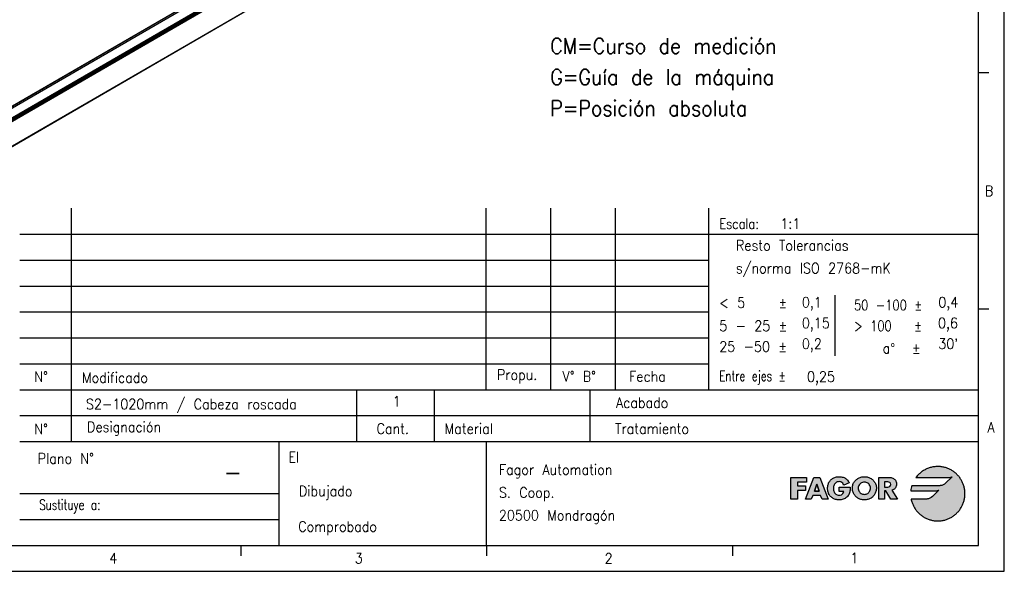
# Model space of a CAD drawing. Header units: millimetres. Extents: x -500 to 1397, y -592 to 328.
# Tile 8 of 15: x -96 to 94, y -92 to 14. Entities that reach past the tile are written whole.
import ezdxf

# ---------------------------------------------------------------- set-up
doc = ezdxf.new("R2010")
doc.units = ezdxf.units.MM
doc.layers.add('1', color=7, linetype='Continuous')
doc.layers.add('LAYER_1', color=7, linetype='Continuous')
doc.styles.add('CONVERTER_11', font='txt.shx', dxfattribs={"width": 0.9})
doc.styles.add('CONVERTER_13', font='txt.shx', dxfattribs={"width": 0.81})
doc.styles.add('CONVERTER_14', font='txt.shx', dxfattribs={"width": 0.72})

# ---------------------------------------------------------------- blocks, each defined once
blk = doc.blocks.new('REGLA_S_CM-1240__11', base_point=(-812.41, -232.3))
at = {"color": 7, "linetype": 'Continuous'}
for p, q in [((-798.93, -194.17), (-7.68, 263.79)), ((-12.82, 258.76), (-789.55, -190.79)), ((4.97, 232.09), (-786.28, -225.87))]:
    blk.add_line(p, q, dxfattribs=at)
at = {"color": 3, "linetype": 'Continuous'}
for p, q in [((-798.78, -194.22), (-7.53, 263.74)), ((-12.85, 258.67), (-789.31, -190.72)), ((2.89, 257.13), (-788.36, -200.83)), ((-788.17, -201.09), (3.08, 256.87)), ((-786.43, -201.37), (4.82, 256.59)), ((-786.24, -201.63), (5.01, 256.33)), ((-4.3, 253.8), (-781.17, -195.84)), ((-4.65, 253.92), (-781.11, -195.47)), ((5.01, 232.18), (-786.24, -225.77))]:
    blk.add_line(p, q, dxfattribs=at)
blk = doc.blocks.new('REGLA_S-1020__12', base_point=(-812.41, -246.45))
blk.add_blockref('REGLA_S_CM-1240__11', (-812.41, -232.3))
blk = doc.blocks.new('Iso0', base_point=(-732.75, -185))
blk.add_blockref('REGLA_S-1020__12', (-812.41, -246.45))
blk = doc.blocks.new('tolerancias', base_point=(37.41, -57.22))
at = {"layer": '1', "color": 7}
blk.add_point((37.41, -57.22), dxfattribs=at)
blk = doc.blocks.new('_A2', base_point=(89.41, -87.22))
at = {"layer": '1', "linetype": 'Continuous'}
for points in [[(82.85, -75.44), (82.61, -75.57), (82.38, -75.65), (82.18, -75.7), (82.04, -75.71), (81.97, -75.72), (76.56, -75.72), (76.49, -75.96), (76.44, -76.2), (76.39, -76.45), (76.36, -76.7), (81.3, -76.7), (81.3, -76.7), (81.53, -76.67), (81.69, -76.61), (81.76, -76.58), (80.53, -77.81), (80.53, -77.81), (80.29, -78.01), (80.04, -78.15), (79.8, -78.24), (79.6, -78.28), (79.45, -78.3), (79.38, -78.31), (76.43, -78.31), (76.47, -78.47), (76.51, -78.64), (76.56, -78.8), (76.61, -78.96), (76.67, -79.12), (76.73, -79.27), (76.8, -79.42), (76.87, -79.57), (76.94, -79.72), (77.02, -79.86), (77.11, -80.01), (77.2, -80.15), (77.29, -80.28), (77.39, -80.41), (77.49, -80.54), (77.59, -80.67), (77.7, -80.79), (77.81, -80.91), (77.93, -81.03), (78.05, -81.14), (78.17, -81.25), (78.3, -81.35), (78.43, -81.45), (78.56, -81.55), (78.7, -81.64), (78.84, -81.73), (78.98, -81.82), (79.13, -81.9), (79.27, -81.97), (79.42, -82.04), (79.58, -82.11), (79.73, -82.17), (79.89, -82.23), (80.05, -82.28), (80.21, -82.32), (80.38, -82.37), (80.54, -82.4), (80.71, -82.43), (80.88, -82.46), (81.05, -82.48), (81.22, -82.49), (81.4, -82.5), (81.57, -82.5), (81.75, -82.5), (81.92, -82.49), (82.09, -82.48), (82.26, -82.46), (82.42, -82.43), (82.59, -82.41), (82.75, -82.37), (82.91, -82.33), (83.07, -82.29), (83.23, -82.24), (83.39, -82.18), (83.54, -82.12), (83.69, -82.06), (83.84, -81.99), (83.98, -81.92), (84.13, -81.84), (84.27, -81.76), (84.4, -81.67), (84.54, -81.59), (84.67, -81.49), (84.8, -81.39), (84.92, -81.29), (85.05, -81.19), (85.17, -81.08), (85.28, -80.97), (85.39, -80.85), (85.5, -80.73), (85.61, -80.61), (85.71, -80.49), (85.81, -80.36), (85.9, -80.22), (85.99, -80.09), (86.07, -79.95), (86.16, -79.81), (86.23, -79.67), (86.3, -79.52), (86.37, -79.38), (86.44, -79.23), (86.5, -79.07), (86.55, -78.92), (86.6, -78.76), (86.64, -78.6), (86.68, -78.44), (86.72, -78.28), (86.75, -78.11), (86.77, -77.94), (86.79, -77.77), (86.81, -77.6), (86.81, -77.43), (86.82, -77.26), (86.81, -77.09), (86.81, -76.92), (86.79, -76.74), (86.77, -76.58), (86.75, -76.41), (86.72, -76.24), (86.68, -76.08), (86.64, -75.92), (86.6, -75.76), (86.55, -75.6), (86.5, -75.45), (86.44, -75.29), (86.37, -75.14), (86.3, -75), (86.23, -74.85), (86.16, -74.71), (86.07, -74.57), (85.99, -74.43), (85.9, -74.3), (85.81, -74.16), (85.71, -74.03), (85.61, -73.91), (85.5, -73.79), (85.39, -73.67), (85.28, -73.55), (85.17, -73.44), (85.05, -73.33), (84.92, -73.23), (84.8, -73.13), (84.67, -73.03), (84.54, -72.94), (84.4, -72.85), (84.27, -72.76), (84.13, -72.68), (83.98, -72.6), (83.84, -72.53), (83.69, -72.46), (83.54, -72.4), (83.39, -72.34), (83.23, -72.28), (83.07, -72.23), (82.91, -72.19), (82.75, -72.15), (82.59, -72.12), (82.42, -72.09), (82.26, -72.06), (82.09, -72.04), (81.92, -72.03), (81.75, -72.02), (81.57, -72.02), (81.38, -72.02), (81.2, -72.03), (81.01, -72.05), (80.82, -72.07), (80.64, -72.1), (80.46, -72.13), (80.28, -72.18), (80.11, -72.22), (79.93, -72.28), (79.76, -72.34), (79.59, -72.4), (79.43, -72.47), (79.27, -72.55), (79.11, -72.63), (78.95, -72.71), (78.8, -72.81), (78.65, -72.9), (78.5, -73), (78.36, -73.11), (78.22, -73.22), (78.09, -73.34), (77.96, -73.46), (77.83, -73.58), (77.71, -73.71), (77.59, -73.84), (77.48, -73.98), (77.37, -74.12), (83.89, -74.12), (84.11, -74.08), (84.28, -74.03), (84.34, -74), (83.09, -75.25)], [(63.64, -74.23), (63.78, -74.32), (63.92, -74.42), (64.05, -74.54), (64.17, -74.67), (64.28, -74.82), (64.38, -74.98), (64.47, -75.15), (63.43, -75.59), (63.35, -75.4), (63.23, -75.24), (63.09, -75.1), (62.92, -75), (62.74, -74.94), (62.53, -74.92), (62.34, -74.94), (62.17, -74.98), (62.02, -75.06), (61.88, -75.16), (61.77, -75.27), (61.67, -75.41), (61.59, -75.56), (61.52, -75.72), (61.48, -75.89), (61.45, -76.07), (61.44, -76.24), (61.45, -76.42), (61.48, -76.59), (61.52, -76.76), (61.59, -76.92), (61.67, -77.07), (61.78, -77.21), (61.9, -77.32), (62.03, -77.42), (62.19, -77.49), (62.36, -77.54), (62.54, -77.55), (62.77, -77.53), (62.97, -77.47), (63.14, -77.37), (63.28, -77.23), (63.38, -77.05), (63.42, -76.82), (62.53, -76.82), (62.53, -75.97), (64.69, -75.97), (64.69, -76.17), (64.68, -76.36), (64.66, -76.55), (64.63, -76.74), (64.6, -76.92), (64.54, -77.1), (64.47, -77.28), (64.38, -77.45), (64.27, -77.62), (64.14, -77.79), (64, -77.93), (63.84, -78.05), (63.68, -78.16), (63.51, -78.25), (63.33, -78.32), (63.14, -78.38), (62.95, -78.42), (62.75, -78.44), (62.54, -78.45), (62.35, -78.44), (62.17, -78.42), (62, -78.39), (61.83, -78.35), (61.67, -78.3), (61.52, -78.24), (61.38, -78.17), (61.24, -78.08), (61.11, -77.99), (60.99, -77.89), (60.87, -77.78), (60.77, -77.66), (60.68, -77.53), (60.59, -77.39), (60.52, -77.25), (60.46, -77.1), (60.4, -76.94), (60.36, -76.77), (60.33, -76.6), (60.31, -76.42), (60.31, -76.24), (60.31, -76.04), (60.33, -75.86), (60.36, -75.68), (60.4, -75.51), (60.46, -75.35), (60.52, -75.19), (60.6, -75.05), (60.68, -74.91), (60.78, -74.78), (60.88, -74.65), (60.99, -74.54), (61.12, -74.44), (61.25, -74.35), (61.39, -74.26), (61.54, -74.19), (61.69, -74.13), (61.86, -74.07), (62.03, -74.03), (62.2, -74), (62.39, -73.99), (62.58, -73.98), (62.77, -73.99), (62.96, -74.01), (63.14, -74.04), (63.31, -74.09), (63.48, -74.15)], [(56.27, -74.12), (56.27, -75.04), (54.53, -75.04), (54.53, -75.74), (56.06, -75.74), (56.06, -76.66), (54.53, -76.66), (54.53, -78.31), (53.22, -78.31), (53.22, -74.12)]]:
    blk.add_hatch(color=2, dxfattribs=at).paths.add_polyline_path(points)
h = blk.add_hatch(color=2, dxfattribs=at)
h.paths.add_polyline_path([(68.08, -74.07), (68.24, -74.12), (68.4, -74.19), (68.55, -74.26), (68.69, -74.34), (68.83, -74.43), (68.96, -74.53), (69.08, -74.64), (69.19, -74.76), (69.3, -74.88), (69.39, -75.01), (69.48, -75.15), (69.55, -75.3), (69.61, -75.46), (69.66, -75.62), (69.7, -75.78), (69.72, -75.96), (69.73, -76.14), (69.72, -76.32), (69.7, -76.5), (69.67, -76.67), (69.63, -76.83), (69.58, -76.99), (69.52, -77.14), (69.45, -77.29), (69.37, -77.43), (69.28, -77.56), (69.18, -77.68), (69.07, -77.8), (68.95, -77.91), (68.83, -78.01), (68.7, -78.09), (68.56, -78.17), (68.41, -78.24), (68.26, -78.31), (68.1, -78.36), (67.94, -78.4), (67.77, -78.42), (67.59, -78.44), (67.41, -78.45), (67.23, -78.44), (67.05, -78.42), (66.88, -78.4), (66.72, -78.36), (66.56, -78.31), (66.4, -78.24), (66.26, -78.17), (66.12, -78.09), (65.99, -78.01), (65.86, -77.91), (65.75, -77.8), (65.64, -77.68), (65.54, -77.56), (65.45, -77.43), (65.37, -77.29), (65.3, -77.14), (65.24, -76.99), (65.18, -76.83), (65.14, -76.67), (65.12, -76.5), (65.1, -76.32), (65.09, -76.14), (65.1, -75.96), (65.12, -75.78), (65.16, -75.62), (65.21, -75.46), (65.27, -75.3), (65.34, -75.15), (65.42, -75.01), (65.52, -74.88), (65.62, -74.76), (65.74, -74.64), (65.86, -74.53), (65.99, -74.43), (66.13, -74.34), (66.27, -74.26), (66.42, -74.19), (66.58, -74.12), (66.74, -74.07), (66.9, -74.03), (67.07, -74), (67.24, -73.99), (67.41, -73.98), (67.58, -73.99), (67.75, -74), (67.92, -74.03)])
h.paths.add_polyline_path([(66.23, -76.14), (66.24, -76.33), (66.28, -76.51), (66.34, -76.68), (66.42, -76.84), (66.52, -76.97), (66.63, -77.1), (66.77, -77.2), (66.91, -77.28), (67.07, -77.34), (67.23, -77.38), (67.41, -77.39), (67.58, -77.38), (67.75, -77.34), (67.91, -77.28), (68.05, -77.2), (68.18, -77.1), (68.3, -76.97), (68.4, -76.84), (68.48, -76.68), (68.54, -76.51), (68.58, -76.33), (68.59, -76.14), (68.58, -75.97), (68.53, -75.8), (68.46, -75.65), (68.36, -75.5), (68.24, -75.37), (68.11, -75.26), (67.95, -75.17), (67.78, -75.1), (67.6, -75.05), (67.41, -75.04), (67.22, -75.05), (67.04, -75.1), (66.87, -75.17), (66.71, -75.26), (66.57, -75.37), (66.45, -75.5), (66.36, -75.65), (66.29, -75.8), (66.24, -75.97)], flags=16)
h = blk.add_hatch(color=2, dxfattribs=at)
h.paths.add_polyline_path([(58.82, -74.12), (60.4, -78.31), (59.24, -78.31), (58.96, -77.58), (57.46, -77.58), (57.17, -78.31), (56.02, -78.31), (57.63, -74.12)])
h.paths.add_polyline_path([(57.76, -76.75), (58.21, -75.41), (58.22, -75.41), (58.67, -76.75)], flags=16)
h = blk.add_hatch(color=2, dxfattribs=at)
h.paths.add_polyline_path([(72.55, -74.15), (72.73, -74.2), (72.9, -74.25), (73.05, -74.33), (73.19, -74.43), (73.31, -74.54), (73.42, -74.68), (73.5, -74.83), (73.56, -75), (73.6, -75.19), (73.61, -75.41), (73.6, -75.6), (73.56, -75.78), (73.5, -75.95), (73.42, -76.1), (73.32, -76.24), (73.2, -76.37), (73.05, -76.47), (72.88, -76.54), (72.69, -76.59), (73.78, -78.31), (72.49, -78.31), (71.57, -76.71), (71.32, -76.71), (71.32, -78.31), (70.23, -78.31), (70.23, -74.12), (72.15, -74.12), (72.36, -74.13)])
h.paths.add_polyline_path([(71.32, -76), (71.74, -76), (71.96, -75.99), (72.16, -75.94), (72.34, -75.86), (72.46, -75.7), (72.5, -75.47), (72.46, -75.25), (72.34, -75.09), (72.16, -75.01), (71.96, -74.96), (71.74, -74.95), (71.32, -74.95)], flags=16)
at = {"layer": '1', "color": 2, "linetype": 'Continuous'}
for p, q in [((94.41, -92.22), (94.41, 327.78)), ((91.41, 3.89), (89.41, 3.89)), ((-95.59, -27.22), (89.41, -27.22)), ((-95.59, -32.22), (37.41, -32.22)), ((-95.59, -37.22), (37.41, -37.22)), ((61.71, -38.96), (61.71, -50.69)), ((91.41, -41.66), (89.41, -41.66)), ((-95.59, -42.22), (37.41, -42.22)), ((-95.59, -47.22), (37.41, -47.22)), ((-95.59, -52.22), (37.41, -52.22)), ((89.41, -62.22), (-95.59, -62.22)), ((-95.59, -82.22), (-45.59, -82.22)), ((-52.84, -89.22), (-52.84, -87.22)), ((-5.42, -89.22), (-5.42, -87.22)), ((42, -89.22), (42, -87.22)), ((-499.59, -92.22), (94.41, -92.22))]:
    blk.add_line(p, q, dxfattribs=at)
at = {"layer": '1', "color": 7, "linetype": 'Continuous'}
for p, q in [((89.41, -87.22), (89.41, 322.78)), ((-85.59, -67.22), (-85.59, -22.22)), ((-5.59, -57.22), (-5.59, -22.22)), ((6.91, -57.22), (6.91, -22.22)), ((19.41, -57.22), (19.41, -22.22)), ((37.41, -57.22), (37.41, -22.22)), ((-95.59, -57.22), (89.41, -57.22)), ((-30.59, -57.22), (-30.59, -67.22)), ((-15.59, -57.22), (-15.59, -67.22)), ((14.41, -57.22), (14.41, -67.22)), ((-95.59, -67.22), (89.41, -67.22)), ((-45.59, -67.22), (-45.59, -77.22)), ((-5.59, -67.22), (-5.59, -87.22)), ((-95.59, -77.22), (-45.59, -77.22)), ((-45.59, -77.22), (-45.59, -82.22)), ((-45.59, -82.22), (-45.59, -87.22)), ((-479.59, -87.22), (89.41, -87.22))]:
    blk.add_line(p, q, dxfattribs=at)
at = {"layer": 'LAYER_1', "color": 2, "linetype": 'Continuous'}
for p, q in [((80.28, -72.18), (80.11, -72.22)), ((80.46, -72.13), (80.28, -72.18)), ((80.64, -72.1), (80.46, -72.13)), ((80.82, -72.07), (80.64, -72.1)), ((81.01, -72.05), (80.82, -72.07)), ((81.2, -72.03), (81.01, -72.05)), ((81.38, -72.02), (81.2, -72.03)), ((81.57, -72.02), (81.38, -72.02)), ((81.75, -72.02), (81.57, -72.02)), ((81.92, -72.03), (81.75, -72.02)), ((82.09, -72.04), (81.92, -72.03)), ((82.26, -72.06), (82.09, -72.04)), ((82.42, -72.09), (82.26, -72.06)), ((82.59, -72.12), (82.42, -72.09)), ((82.75, -72.15), (82.59, -72.12)), ((82.91, -72.19), (82.75, -72.15)), ((83.07, -72.23), (82.91, -72.19)), ((61.69, -74.13), (61.86, -74.07)), ((61.86, -74.07), (62.03, -74.03)), ((62.03, -74.03), (62.2, -74)), ((62.2, -74), (62.39, -73.99)), ((62.39, -73.99), (62.58, -73.98)), ((62.58, -73.98), (62.77, -73.99)), ((62.58, -73.98), (62.58, -73.98)), ((62.77, -73.99), (62.96, -74.01)), ((62.96, -74.01), (63.14, -74.04)), ((63.14, -74.04), (63.31, -74.09)), ((63.31, -74.09), (63.48, -74.15)), ((66.58, -74.12), (66.74, -74.07)), ((66.74, -74.07), (66.9, -74.03)), ((66.9, -74.03), (67.07, -74)), ((67.07, -74), (67.24, -73.99)), ((67.24, -73.99), (67.41, -73.98)), ((67.41, -73.98), (67.58, -73.99)), ((67.58, -73.99), (67.75, -74)), ((67.75, -74), (67.92, -74.03)), ((67.92, -74.03), (68.08, -74.07)), ((68.08, -74.07), (68.24, -74.12)), ((77.48, -73.98), (77.37, -74.12)), ((77.59, -73.84), (77.48, -73.98)), ((77.71, -73.71), (77.59, -73.84)), ((77.83, -73.58), (77.71, -73.71)), ((77.96, -73.46), (77.83, -73.58)), ((78.09, -73.34), (77.96, -73.46)), ((78.22, -73.22), (78.09, -73.34)), ((78.36, -73.11), (78.22, -73.22)), ((78.5, -73), (78.36, -73.11)), ((78.65, -72.9), (78.5, -73)), ((78.8, -72.81), (78.65, -72.9)), ((78.95, -72.71), (78.8, -72.81)), ((79.11, -72.63), (78.95, -72.71)), ((79.27, -72.55), (79.11, -72.63)), ((79.43, -72.47), (79.27, -72.55)), ((79.59, -72.4), (79.43, -72.47)), ((79.76, -72.34), (79.59, -72.4)), ((79.93, -72.28), (79.76, -72.34)), ((80.11, -72.22), (79.93, -72.28)), ((83.23, -72.28), (83.07, -72.23)), ((84.34, -74), (83.09, -75.25)), ((83.39, -72.34), (83.23, -72.28)), ((83.54, -72.4), (83.39, -72.34)), ((83.69, -72.46), (83.54, -72.4)), ((83.84, -72.53), (83.69, -72.46)), ((83.98, -72.6), (83.84, -72.53)), ((83.89, -74.12), (84.11, -74.08)), ((84.13, -72.68), (83.98, -72.6)), ((84.11, -74.08), (84.28, -74.03)), ((84.27, -72.76), (84.13, -72.68)), ((84.4, -72.85), (84.27, -72.76)), ((84.28, -74.03), (84.34, -74)), ((84.54, -72.94), (84.4, -72.85)), ((84.67, -73.03), (84.54, -72.94)), ((84.8, -73.13), (84.67, -73.03)), ((84.92, -73.23), (84.8, -73.13)), ((85.05, -73.33), (84.92, -73.23)), ((85.17, -73.44), (85.05, -73.33)), ((85.28, -73.55), (85.17, -73.44)), ((85.39, -73.67), (85.28, -73.55)), ((85.5, -73.79), (85.39, -73.67)), ((85.61, -73.91), (85.5, -73.79)), ((85.71, -74.03), (85.61, -73.91)), ((85.81, -74.16), (85.71, -74.03)), ((53.22, -74.12), (56.27, -74.12)), ((53.22, -78.31), (53.22, -74.12)), ((56.27, -75.04), (54.53, -75.04)), ((54.53, -75.04), (54.53, -75.74)), ((54.53, -75.74), (56.06, -75.74)), ((56.02, -78.31), (57.63, -74.12)), ((56.06, -75.74), (56.06, -76.66)), ((56.27, -74.12), (56.27, -75.04)), ((57.63, -74.12), (58.82, -74.12)), ((57.76, -76.75), (58.21, -75.41)), ((58.21, -75.41), (57.76, -76.75)), ((58.21, -75.41), (58.22, -75.41)), ((58.22, -75.41), (58.21, -75.41)), ((58.22, -75.41), (58.67, -76.75)), ((58.67, -76.75), (58.22, -75.41)), ((58.82, -74.12), (60.4, -78.31)), ((60.31, -76.04), (60.33, -75.86)), ((60.33, -75.86), (60.36, -75.68)), ((60.36, -75.68), (60.4, -75.51)), ((60.4, -75.51), (60.46, -75.35)), ((60.46, -75.35), (60.52, -75.19)), ((60.52, -75.19), (60.6, -75.05)), ((60.6, -75.05), (60.68, -74.91)), ((60.68, -74.91), (60.78, -74.78)), ((60.78, -74.78), (60.88, -74.65)), ((60.88, -74.65), (60.99, -74.54)), ((60.99, -74.54), (61.12, -74.44)), ((61.12, -74.44), (61.25, -74.35)), ((61.25, -74.35), (61.39, -74.26)), ((61.39, -74.26), (61.54, -74.19)), ((61.48, -75.89), (61.45, -76.07)), ((61.52, -75.72), (61.48, -75.89)), ((61.59, -75.56), (61.52, -75.72)), ((61.54, -74.19), (61.69, -74.13)), ((61.67, -75.41), (61.59, -75.56)), ((61.77, -75.27), (61.67, -75.41)), ((61.88, -75.16), (61.77, -75.27)), ((62.02, -75.06), (61.88, -75.16)), ((62.17, -74.98), (62.02, -75.06)), ((62.34, -74.94), (62.17, -74.98)), ((62.53, -74.92), (62.34, -74.94)), ((62.74, -74.94), (62.53, -74.92)), ((62.53, -75.97), (64.69, -75.97)), ((62.53, -76.82), (62.53, -75.97)), ((62.92, -75), (62.74, -74.94)), ((63.09, -75.1), (62.92, -75)), ((63.23, -75.24), (63.09, -75.1)), ((63.35, -75.4), (63.23, -75.24)), ((63.43, -75.59), (63.35, -75.4)), ((64.47, -75.15), (63.43, -75.59)), ((63.48, -74.15), (63.64, -74.23)), ((63.64, -74.23), (63.78, -74.32)), ((63.78, -74.32), (63.92, -74.42)), ((63.92, -74.42), (64.05, -74.54)), ((64.05, -74.54), (64.17, -74.67)), ((64.17, -74.67), (64.28, -74.82)), ((64.28, -74.82), (64.38, -74.98)), ((64.38, -74.98), (64.47, -75.15)), ((64.69, -75.97), (64.69, -76.17)), ((65.09, -76.14), (65.1, -75.96)), ((65.1, -75.96), (65.12, -75.78)), ((65.12, -75.78), (65.16, -75.62)), ((65.16, -75.62), (65.21, -75.46)), ((65.21, -75.46), (65.27, -75.3)), ((65.27, -75.3), (65.34, -75.15)), ((65.34, -75.15), (65.42, -75.01)), ((65.42, -75.01), (65.52, -74.88)), ((65.52, -74.88), (65.62, -74.76)), ((65.62, -74.76), (65.74, -74.64)), ((65.74, -74.64), (65.86, -74.53)), ((65.86, -74.53), (65.99, -74.43)), ((65.99, -74.43), (66.13, -74.34)), ((66.13, -74.34), (66.27, -74.26)), ((66.24, -75.97), (66.23, -76.14)), ((66.29, -75.8), (66.24, -75.97)), ((66.27, -74.26), (66.42, -74.19)), ((66.36, -75.65), (66.29, -75.8)), ((66.45, -75.5), (66.36, -75.65)), ((66.42, -74.19), (66.58, -74.12)), ((66.57, -75.37), (66.45, -75.5)), ((66.71, -75.26), (66.57, -75.37)), ((66.87, -75.17), (66.71, -75.26)), ((67.04, -75.1), (66.87, -75.17)), ((67.22, -75.05), (67.04, -75.1)), ((67.41, -75.04), (67.22, -75.05)), ((67.6, -75.05), (67.41, -75.04)), ((67.78, -75.1), (67.6, -75.05)), ((67.95, -75.17), (67.78, -75.1)), ((68.11, -75.26), (67.95, -75.17)), ((68.24, -75.37), (68.11, -75.26)), ((68.24, -74.12), (68.4, -74.19)), ((68.36, -75.5), (68.24, -75.37)), ((68.46, -75.65), (68.36, -75.5)), ((68.4, -74.19), (68.55, -74.26)), ((68.53, -75.8), (68.46, -75.65)), ((68.58, -75.97), (68.53, -75.8)), ((68.55, -74.26), (68.69, -74.34)), ((68.59, -76.14), (68.58, -75.97)), ((68.69, -74.34), (68.83, -74.43)), ((68.83, -74.43), (68.96, -74.53)), ((68.96, -74.53), (69.08, -74.64)), ((69.08, -74.64), (69.19, -74.76)), ((69.19, -74.76), (69.3, -74.88)), ((69.3, -74.88), (69.39, -75.01)), ((69.39, -75.01), (69.48, -75.15)), ((69.48, -75.15), (69.55, -75.3)), ((69.55, -75.3), (69.61, -75.46)), ((69.61, -75.46), (69.66, -75.62)), ((69.66, -75.62), (69.7, -75.78)), ((69.7, -75.78), (69.72, -75.96)), ((69.72, -75.96), (69.73, -76.14)), ((70.23, -74.12), (72.15, -74.12)), ((70.23, -78.31), (70.23, -74.12)), ((71.32, -74.95), (71.32, -76)), ((71.74, -74.95), (71.32, -74.95)), ((71.32, -76), (71.74, -76)), ((71.96, -74.96), (71.74, -74.95)), ((71.74, -76), (71.96, -75.99)), ((72.16, -75.01), (71.96, -74.96)), ((71.96, -75.99), (72.16, -75.94)), ((72.15, -74.12), (72.36, -74.13)), ((72.34, -75.09), (72.16, -75.01)), ((72.16, -75.94), (72.34, -75.86)), ((72.46, -75.25), (72.34, -75.09)), ((72.34, -75.86), (72.46, -75.7)), ((72.36, -74.13), (72.55, -74.15)), ((72.5, -75.47), (72.46, -75.25)), ((72.46, -75.7), (72.5, -75.47)), ((72.55, -74.15), (72.73, -74.2)), ((72.73, -74.2), (72.9, -74.25)), ((72.9, -74.25), (73.05, -74.33)), ((73.05, -74.33), (73.19, -74.43)), ((73.19, -74.43), (73.31, -74.54)), ((73.31, -74.54), (73.42, -74.68)), ((73.42, -74.68), (73.5, -74.83)), ((73.5, -75.95), (73.42, -76.1)), ((73.5, -74.83), (73.56, -75)), ((73.56, -75.78), (73.5, -75.95)), ((73.56, -75), (73.6, -75.19)), ((73.6, -75.6), (73.56, -75.78)), ((73.6, -75.19), (73.61, -75.41)), ((73.61, -75.41), (73.6, -75.6)), ((76.49, -75.96), (76.44, -76.2)), ((76.56, -75.72), (76.49, -75.96)), ((81.97, -75.72), (76.56, -75.72)), ((77.37, -74.12), (83.89, -74.12)), ((77.37, -74.12), (77.37, -74.12)), ((82.04, -75.71), (81.97, -75.72)), ((82.18, -75.7), (82.04, -75.71)), ((82.38, -75.65), (82.18, -75.7)), ((82.61, -75.57), (82.38, -75.65)), ((82.85, -75.44), (82.61, -75.57)), ((83.09, -75.25), (82.85, -75.44)), ((85.9, -74.3), (85.81, -74.16)), ((85.99, -74.43), (85.9, -74.3)), ((86.07, -74.57), (85.99, -74.43)), ((86.16, -74.71), (86.07, -74.57)), ((86.23, -74.85), (86.16, -74.71)), ((86.3, -75), (86.23, -74.85)), ((86.37, -75.14), (86.3, -75)), ((86.44, -75.29), (86.37, -75.14)), ((86.5, -75.45), (86.44, -75.29)), ((86.55, -75.6), (86.5, -75.45)), ((86.6, -75.76), (86.55, -75.6)), ((86.64, -75.92), (86.6, -75.76)), ((86.68, -76.08), (86.64, -75.92)), ((54.53, -76.66), (54.53, -78.31)), ((56.06, -76.66), (54.53, -76.66)), ((57.46, -77.58), (57.17, -78.31)), ((58.96, -77.58), (57.46, -77.58)), ((58.67, -76.75), (57.76, -76.75)), ((57.76, -76.75), (58.67, -76.75)), ((59.24, -78.31), (58.96, -77.58)), ((60.31, -76.24), (60.31, -76.04)), ((60.31, -76.24), (60.31, -76.24)), ((60.31, -76.42), (60.31, -76.24)), ((60.33, -76.6), (60.31, -76.42)), ((60.36, -76.77), (60.33, -76.6)), ((60.4, -76.94), (60.36, -76.77)), ((60.46, -77.1), (60.4, -76.94)), ((60.52, -77.25), (60.46, -77.1)), ((60.59, -77.39), (60.52, -77.25)), ((60.68, -77.53), (60.59, -77.39)), ((60.77, -77.66), (60.68, -77.53)), ((60.87, -77.78), (60.77, -77.66)), ((60.99, -77.89), (60.87, -77.78)), ((61.11, -77.99), (60.99, -77.89)), ((61.45, -76.07), (61.44, -76.24)), ((61.44, -76.24), (61.45, -76.42)), ((61.45, -76.42), (61.48, -76.59)), ((61.48, -76.59), (61.52, -76.76)), ((61.52, -76.76), (61.59, -76.92)), ((61.59, -76.92), (61.67, -77.07)), ((61.67, -77.07), (61.78, -77.21)), ((61.78, -77.21), (61.9, -77.32)), ((61.9, -77.32), (62.03, -77.42)), ((62.03, -77.42), (62.19, -77.49)), ((62.19, -77.49), (62.36, -77.54)), ((62.36, -77.54), (62.54, -77.55)), ((63.42, -76.82), (62.53, -76.82)), ((62.54, -77.55), (62.77, -77.53)), ((62.54, -77.55), (62.54, -77.55)), ((62.77, -77.53), (62.97, -77.47)), ((62.97, -77.47), (63.14, -77.37)), ((63.14, -77.37), (63.28, -77.23)), ((63.28, -77.23), (63.38, -77.05)), ((63.38, -77.05), (63.42, -76.82)), ((64.14, -77.79), (64, -77.93)), ((64.27, -77.62), (64.14, -77.79)), ((64.38, -77.45), (64.27, -77.62)), ((64.47, -77.28), (64.38, -77.45)), ((64.54, -77.1), (64.47, -77.28)), ((64.6, -76.92), (64.54, -77.1)), ((64.63, -76.74), (64.6, -76.92)), ((64.66, -76.55), (64.63, -76.74)), ((64.68, -76.36), (64.66, -76.55)), ((64.69, -76.17), (64.68, -76.36)), ((65.09, -76.14), (65.09, -76.14)), ((65.1, -76.32), (65.09, -76.14)), ((65.12, -76.5), (65.1, -76.32)), ((65.14, -76.67), (65.12, -76.5)), ((65.18, -76.83), (65.14, -76.67)), ((65.24, -76.99), (65.18, -76.83)), ((65.3, -77.14), (65.24, -76.99)), ((65.37, -77.29), (65.3, -77.14)), ((65.45, -77.43), (65.37, -77.29)), ((65.54, -77.56), (65.45, -77.43)), ((65.64, -77.68), (65.54, -77.56)), ((65.75, -77.8), (65.64, -77.68)), ((65.86, -77.91), (65.75, -77.8)), ((66.23, -76.14), (66.24, -76.33)), ((66.24, -76.33), (66.28, -76.51)), ((66.28, -76.51), (66.34, -76.68)), ((66.34, -76.68), (66.42, -76.84)), ((66.42, -76.84), (66.52, -76.97)), ((66.52, -76.97), (66.63, -77.1)), ((66.63, -77.1), (66.77, -77.2)), ((66.77, -77.2), (66.91, -77.28)), ((66.91, -77.28), (67.07, -77.34)), ((67.07, -77.34), (67.23, -77.38)), ((67.23, -77.38), (67.41, -77.39)), ((67.41, -77.39), (67.58, -77.38)), ((67.58, -77.38), (67.75, -77.34)), ((67.75, -77.34), (67.91, -77.28)), ((67.91, -77.28), (68.05, -77.2)), ((68.05, -77.2), (68.18, -77.1)), ((68.18, -77.1), (68.3, -76.97)), ((68.3, -76.97), (68.4, -76.84)), ((68.4, -76.84), (68.48, -76.68)), ((68.48, -76.68), (68.54, -76.51)), ((68.54, -76.51), (68.58, -76.33)), ((68.58, -76.33), (68.59, -76.14)), ((68.59, -76.14), (68.59, -76.14)), ((69.07, -77.8), (68.95, -77.91)), ((69.18, -77.68), (69.07, -77.8)), ((69.28, -77.56), (69.18, -77.68)), ((69.37, -77.43), (69.28, -77.56)), ((69.45, -77.29), (69.37, -77.43)), ((69.52, -77.14), (69.45, -77.29)), ((69.58, -76.99), (69.52, -77.14)), ((69.63, -76.83), (69.58, -76.99)), ((69.67, -76.67), (69.63, -76.83)), ((69.7, -76.5), (69.67, -76.67)), ((69.72, -76.32), (69.7, -76.5)), ((69.73, -76.14), (69.72, -76.32)), ((69.73, -76.14), (69.73, -76.14)), ((71.32, -76.71), (71.32, -78.31)), ((71.57, -76.71), (71.32, -76.71)), ((72.49, -78.31), (71.57, -76.71)), ((72.88, -76.54), (72.69, -76.59)), ((72.69, -76.59), (73.78, -78.31)), ((73.05, -76.47), (72.88, -76.54)), ((73.2, -76.37), (73.05, -76.47)), ((73.32, -76.24), (73.2, -76.37)), ((73.42, -76.1), (73.32, -76.24)), ((76.39, -76.45), (76.36, -76.7)), ((76.36, -76.7), (81.3, -76.7)), ((76.44, -76.2), (76.39, -76.45)), ((80.53, -77.81), (80.29, -78.01)), ((81.76, -76.58), (80.53, -77.81)), ((80.53, -77.81), (80.53, -77.81)), ((81.3, -76.7), (81.53, -76.67)), ((81.3, -76.7), (81.3, -76.7)), ((81.53, -76.67), (81.69, -76.61)), ((81.69, -76.61), (81.76, -76.58)), ((86.72, -76.24), (86.68, -76.08)), ((86.75, -76.41), (86.72, -76.24)), ((86.77, -76.58), (86.75, -76.41)), ((86.79, -76.74), (86.77, -76.58)), ((86.77, -77.94), (86.79, -77.77)), ((86.81, -76.92), (86.79, -76.74)), ((86.79, -77.77), (86.81, -77.6)), ((86.81, -77.09), (86.81, -76.92)), ((86.82, -77.26), (86.81, -77.09)), ((86.81, -77.43), (86.82, -77.26)), ((86.81, -77.6), (86.81, -77.43)), ((86.82, -77.26), (86.82, -77.26)), ((54.53, -78.31), (53.22, -78.31)), ((57.17, -78.31), (56.02, -78.31)), ((60.4, -78.31), (59.24, -78.31)), ((61.24, -78.08), (61.11, -77.99)), ((61.38, -78.17), (61.24, -78.08)), ((61.52, -78.24), (61.38, -78.17)), ((61.67, -78.3), (61.52, -78.24)), ((61.83, -78.35), (61.67, -78.3)), ((62, -78.39), (61.83, -78.35)), ((62.17, -78.42), (62, -78.39)), ((62.35, -78.44), (62.17, -78.42)), ((62.54, -78.45), (62.35, -78.44)), ((62.75, -78.44), (62.54, -78.45)), ((62.95, -78.42), (62.75, -78.44)), ((63.14, -78.38), (62.95, -78.42)), ((63.33, -78.32), (63.14, -78.38)), ((63.51, -78.25), (63.33, -78.32)), ((63.68, -78.16), (63.51, -78.25)), ((63.84, -78.05), (63.68, -78.16)), ((64, -77.93), (63.84, -78.05)), ((65.99, -78.01), (65.86, -77.91)), ((66.12, -78.09), (65.99, -78.01)), ((66.26, -78.17), (66.12, -78.09)), ((66.4, -78.24), (66.26, -78.17)), ((66.56, -78.31), (66.4, -78.24)), ((66.72, -78.36), (66.56, -78.31)), ((66.88, -78.4), (66.72, -78.36)), ((67.05, -78.42), (66.88, -78.4)), ((67.23, -78.44), (67.05, -78.42)), ((67.41, -78.45), (67.23, -78.44)), ((67.59, -78.44), (67.41, -78.45)), ((67.77, -78.42), (67.59, -78.44)), ((67.94, -78.4), (67.77, -78.42)), ((68.1, -78.36), (67.94, -78.4)), ((68.26, -78.31), (68.1, -78.36)), ((68.41, -78.24), (68.26, -78.31)), ((68.56, -78.17), (68.41, -78.24)), ((68.7, -78.09), (68.56, -78.17)), ((68.83, -78.01), (68.7, -78.09)), ((68.95, -77.91), (68.83, -78.01)), ((71.32, -78.31), (70.23, -78.31)), ((73.78, -78.31), (72.49, -78.31)), ((76.43, -78.31), (76.47, -78.47)), ((79.38, -78.31), (76.43, -78.31)), ((76.47, -78.47), (76.51, -78.64)), ((76.51, -78.64), (76.56, -78.8)), ((76.56, -78.8), (76.61, -78.96)), ((76.61, -78.96), (76.67, -79.12)), ((76.67, -79.12), (76.73, -79.27)), ((76.73, -79.27), (76.8, -79.42)), ((76.8, -79.42), (76.87, -79.57)), ((76.87, -79.57), (76.94, -79.72)), ((76.94, -79.72), (77.02, -79.86)), ((79.45, -78.3), (79.38, -78.31)), ((79.6, -78.28), (79.45, -78.3)), ((79.8, -78.24), (79.6, -78.28)), ((80.04, -78.15), (79.8, -78.24)), ((80.29, -78.01), (80.04, -78.15)), ((86.16, -79.81), (86.23, -79.67)), ((86.23, -79.67), (86.3, -79.52)), ((86.3, -79.52), (86.37, -79.38)), ((86.37, -79.38), (86.44, -79.23)), ((86.44, -79.23), (86.5, -79.07)), ((86.5, -79.07), (86.55, -78.92)), ((86.55, -78.92), (86.6, -78.76)), ((86.6, -78.76), (86.64, -78.6)), ((86.64, -78.6), (86.68, -78.44)), ((86.68, -78.44), (86.72, -78.28)), ((86.72, -78.28), (86.75, -78.11)), ((86.75, -78.11), (86.77, -77.94)), ((77.02, -79.86), (77.11, -80.01)), ((77.11, -80.01), (77.2, -80.15)), ((77.2, -80.15), (77.29, -80.28)), ((77.29, -80.28), (77.39, -80.41)), ((77.39, -80.41), (77.49, -80.54)), ((77.49, -80.54), (77.59, -80.67)), ((77.59, -80.67), (77.7, -80.79)), ((77.7, -80.79), (77.81, -80.91)), ((77.81, -80.91), (77.93, -81.03)), ((77.93, -81.03), (78.05, -81.14)), ((78.05, -81.14), (78.17, -81.25)), ((78.17, -81.25), (78.3, -81.35)), ((78.3, -81.35), (78.43, -81.45)), ((78.43, -81.45), (78.56, -81.55)), ((78.56, -81.55), (78.7, -81.64)), ((78.7, -81.64), (78.84, -81.73)), ((84.27, -81.76), (84.4, -81.67)), ((84.4, -81.67), (84.54, -81.59)), ((84.54, -81.59), (84.67, -81.49)), ((84.67, -81.49), (84.8, -81.39)), ((84.8, -81.39), (84.92, -81.29)), ((84.92, -81.29), (85.05, -81.19)), ((85.05, -81.19), (85.17, -81.08)), ((85.17, -81.08), (85.28, -80.97)), ((85.28, -80.97), (85.39, -80.85)), ((85.39, -80.85), (85.5, -80.73)), ((85.5, -80.73), (85.61, -80.61)), ((85.61, -80.61), (85.71, -80.49)), ((85.71, -80.49), (85.81, -80.36)), ((85.81, -80.36), (85.9, -80.22)), ((85.9, -80.22), (85.99, -80.09)), ((85.99, -80.09), (86.07, -79.95)), ((86.07, -79.95), (86.16, -79.81)), ((78.84, -81.73), (78.98, -81.82)), ((78.98, -81.82), (79.13, -81.9)), ((79.13, -81.9), (79.27, -81.97)), ((79.27, -81.97), (79.42, -82.04)), ((79.42, -82.04), (79.58, -82.11)), ((79.58, -82.11), (79.73, -82.17)), ((79.73, -82.17), (79.89, -82.23)), ((79.89, -82.23), (80.05, -82.28)), ((80.05, -82.28), (80.21, -82.32)), ((80.21, -82.32), (80.38, -82.37)), ((80.38, -82.37), (80.54, -82.4)), ((80.54, -82.4), (80.71, -82.43)), ((80.71, -82.43), (80.88, -82.46)), ((80.88, -82.46), (81.05, -82.48)), ((81.05, -82.48), (81.22, -82.49)), ((81.22, -82.49), (81.4, -82.5)), ((81.4, -82.5), (81.57, -82.5)), ((81.57, -82.5), (81.75, -82.5)), ((81.57, -82.5), (81.57, -82.5)), ((81.75, -82.5), (81.92, -82.49)), ((81.92, -82.49), (82.09, -82.48)), ((82.09, -82.48), (82.26, -82.46)), ((82.26, -82.46), (82.42, -82.43)), ((82.42, -82.43), (82.59, -82.41)), ((82.59, -82.41), (82.75, -82.37)), ((82.75, -82.37), (82.91, -82.33)), ((82.91, -82.33), (83.07, -82.29)), ((83.07, -82.29), (83.23, -82.24)), ((83.23, -82.24), (83.39, -82.18)), ((83.39, -82.18), (83.54, -82.12)), ((83.54, -82.12), (83.69, -82.06)), ((83.69, -82.06), (83.84, -81.99)), ((83.84, -81.99), (83.98, -81.92)), ((83.98, -81.92), (84.13, -81.84)), ((84.13, -81.84), (84.27, -81.76))]:
    blk.add_line(p, q, dxfattribs=at)
at = {"layer": '1'}
blk.add_blockref('tolerancias', (37.41, -57.22), dxfattribs=at)
at = {"layer": '1', "color": 2}
for s, style, width, p in [('Escala:', 'CONVERTER_13', 0.81, (39.41, -26.22)), ('El', 'CONVERTER_11', 0.9, (-43.73, -71.22))]:
    blk.add_text(s, height=2, dxfattribs=dict(at, style=style, width=width)).set_placement(p)
for s, insert, char_height, attachment_point, line_spacing_factor, style in [('B', (92.27, -18.88), 2, 6, 1.20048, 'CONVERTER_11'), ('Resto Tolerancias\\Ps/norma ISO 2768-mK', (42.62, -31.91), 2, 4, 1.320528, 'CONVERTER_11'), ('< 5    ±', (39.41, -41.44), 2, 7, 1.320528, 'CONVERTER_11'), ('0,1              0,4', (55.35, -40.66), 2, 4, 1.20048, 'CONVERTER_11'), ('50 -100 ±', (65.41, -41.9), 2, 7, 1.320528, 'CONVERTER_13'), ('5 - 25 ±', (39.41, -45.9), 2, 7, 1.320528, 'CONVERTER_11'), ('0,15             0,6', (55.35, -44.66), 2, 4, 1.20048, 'CONVERTER_11'), ('> 100   ±', (65.41, -45.9), 2, 7, 1.320528, 'CONVERTER_13'), ('a{\\Fgdt;~}  ±', (70.94, -50.22), 2, 7, 1.320528, 'CONVERTER_11'), ('25 -50 ±', (39.41, -49.9), 2, 7, 1.320528, 'CONVERTER_11'), ("0,2              30'", (55.35, -48.66), 2, 4, 1.20048, 'CONVERTER_11'), ('N°', (-91.47, -54.72), 2, 5, 1.320528, 'CONVERTER_11'), ('Modificado', (-83.56, -54.88), 2, 4, 1.320528, 'CONVERTER_11'), ('Propu.', (-3.5, -54.65), 2, 4, 1.320528, 'CONVERTER_11'), ('V° B°', (9.15, -54.65), 2, 4, 1.20048, 'CONVERTER_11'), ('Fecha', (22.01, -54.65), 2, 4, 1.320528, 'CONVERTER_11'), ('Entre ejes ±', (39.41, -56.22), 2, 7, 1.320528, 'CONVERTER_14'), ('  0,25', (53.13, -55), 2, 4, 1.20048, 'CONVERTER_11'), ('1', (-23.59, -59.45), 2, 4, 1.20048, 'CONVERTER_11'), ('Acabado', (29.58, -59.72), 2, 6, 1.320528, 'CONVERTER_11'), ('N°', (-91.47, -64.79), 2, 5, 1.320528, 'CONVERTER_11'), ('Designación', (-82.59, -64.72), 2, 4, 1.320528, 'CONVERTER_11'), ('Cant.', (-23.59, -64.72), 2, 5, 1.320528, 'CONVERTER_11'), ('Material', (-13.59, -64.72), 2, 4, 1.320528, 'CONVERTER_11'), ('Tratamiento', (33.58, -64.72), 2, 6, 1.320528, 'CONVERTER_11'), ('A', (92.56, -64.44), 2, 6, 1.20048, 'CONVERTER_11'), ('Plano N°', (-81.25, -70.47), 2, 6, 1.320528, 'CONVERTER_11'), ('Fagor Automation\\PS. Coop.\\P20500 Mondragón', (-3.11, -77.35), 2, 4, 1.320528, 'CONVERTER_11'), ('-', (-54.46, -73.09), 3.5, 5, 1.320528, 'CONVERTER_11'), ('Dibujado', (-31.37, -77.08), 2, 6, 1.320528, 'CONVERTER_11'), ('Sustituye a:', (-80.03, -79.72), 2, 6, 1.320528, 'CONVERTER_14'), ('Comprobado', (-26.64, -83.93), 2, 6, 1.320528, 'CONVERTER_11'), ('4', (-78.31, -89.7), 2, 4, 1.20048, 'CONVERTER_11'), ('3', (-30.93, -89.7), 2, 4, 1.20048, 'CONVERTER_11'), ('2', (17.29, -89.73), 2, 4, 1.20048, 'CONVERTER_11'), ('1', (64.7, -89.65), 2, 4, 1.20048, 'CONVERTER_11')]:
    blk.add_mtext(s, dxfattribs=dict(at, insert=insert, char_height=char_height, attachment_point=attachment_point, line_spacing_factor=line_spacing_factor, style=style))

msp = doc.modelspace()

# ---------------------------------------------------------------- block references
msp.add_blockref('_A2', (89.41, -87.22))
at = {"xscale": 0.2, "yscale": 0.2, "zscale": 0.2}
msp.add_blockref('Iso0', (-146.55, -37), dxfattribs=at)

# ---------------------------------------------------------------- texts
at = {"layer": '1', "color": 2, "style": 'CONVERTER_11', "width": 0.9}
for s, p in [('1:1', (51.19, -26.19)), ('S2-1020mm / Cabeza roscada', (-82.8, -60.98))]:
    msp.add_text(s, height=2, dxfattribs=at).set_placement(p)
at = {"layer": '1', "color": 2, "insert": (6.79, -4.45), "char_height": 3, "attachment_point": 7, "line_spacing_factor": 1.20048, "style": 'CONVERTER_11'}
msp.add_mtext('CM=Curso de medición\\PG=Guía de la máquina\\PP=Posición absoluta', dxfattribs=at)

doc.saveas('drawing.dxf')
